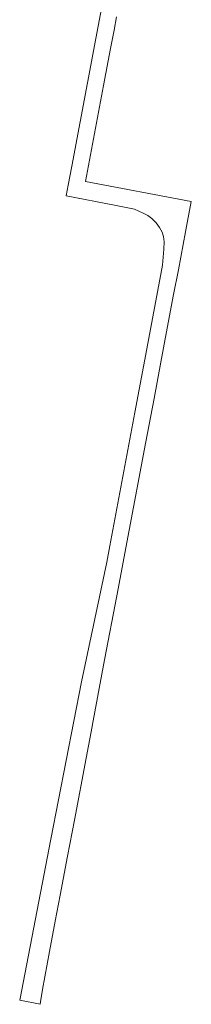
# Model space of a CAD drawing. Header units: metres. Extents: x 152610 to 160096, y 456114 to 462495.
# Tile 210 of 256: x 157202 to 157216, y 459519 to 459599. Entities that reach past the tile are written whole.
import ezdxf

# ---------------------------------------------------------------- set-up
doc = ezdxf.new("R2010")
doc.units = ezdxf.units.M
doc.header["$LTSCALE"] = 0.5
doc.layers.add('B-PV-VH-OPENVERHARDING_TEGEL-GV', color=251, linetype='CONTINUOUS', lineweight=18)

msp = doc.modelspace()

# ---------------------------------------------------------------- linework, layer by layer
at = {"layer": 'B-PV-VH-OPENVERHARDING_TEGEL-GV', "flags": 128}
msp.add_lwpolyline([(157209.655, 459607.399), (157207.759, 459597.312), (157205.797, 459586.877), (157205.51, 459585.35), (157205.35, 459584.47), (157209.287, 459583.705), (157210.896, 459583.393), (157211.612, 459583.067), (157212.003, 459582.853), (157212.316, 459582.615), (157212.676, 459582.259), (157212.951, 459581.876), (157213.148, 459581.51), (157213.273, 459581.147), (157213.321, 459580.721), (157213.302, 459580.107), (157213.201, 459578.816), (157211.997, 459572.411), (157211.994, 459572.413), (157210.939, 459566.785), (157208.894, 459555.906), (157208.66, 459554.578), (157206.59, 459544.83), (157204.106, 459531.991), (157201.567, 459518.862), (157203.233, 459518.521), (157203.27, 459518.72), (157203.41, 459519.72), (157203.997, 459522.837), (157204.459, 459525.294), (157204.861, 459527.43), (157205.459, 459530.602), (157206.014, 459533.551), (157206.967, 459538.612), (157207.45, 459541.18), (157207.457, 459541.219), (157208.48, 459546.616), (157209.47, 459551.84), (157209.471, 459551.847), (157210.482, 459557.207), (157211.811, 459564.267), (157212.366, 459567.216), (157212.502, 459567.935), (157213.062, 459570.908), (157213.5, 459573.232), (157214.097, 459576.406), (157214.48, 459578.44), (157215.06, 459581.52), (157215.53, 459584.01), (157206.92, 459585.64), (157208.389, 459593.462), (157208.959, 459596.496), (157209.242, 459597.988), (157209.443, 459599.071)], dxfattribs=at)

doc.saveas('drawing.dxf')
